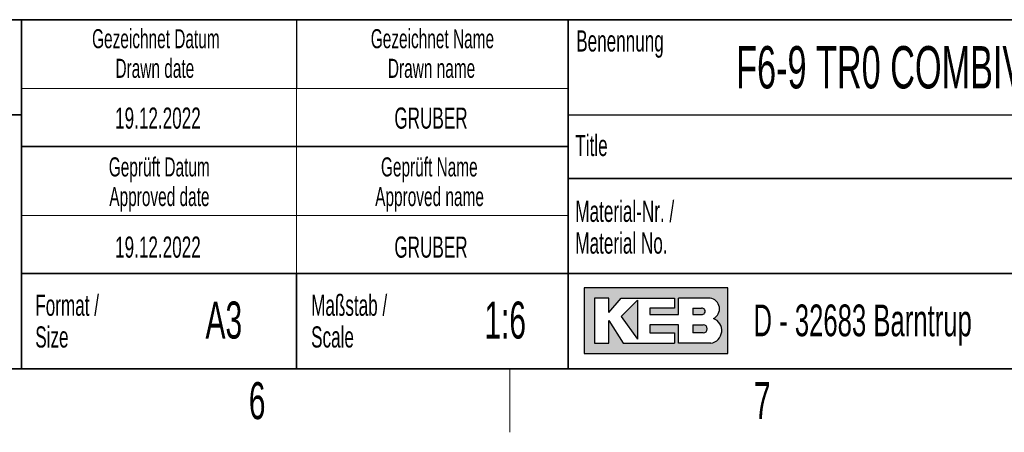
# Model space of a CAD drawing. Header units: millimetres. Extents: x 5 to 418, y 2 to 292.
# Tile 66 of 89: x 266 to 359, y 6 to 45. Entities that reach past the tile are written whole.
import ezdxf

# ---------------------------------------------------------------- set-up
doc = ezdxf.new("R2010")
doc.units = ezdxf.units.MM
doc.layers.add('SLD-0', color=7, linetype='Continuous')
doc.styles.add('SLDTEXTSTYLE0', font='TXT', dxfattribs={"width": 0.605})

msp = doc.modelspace()

# ---------------------------------------------------------------- hatches: boundary and pattern name
at = {"linetype": 'Continuous'}
h = msp.add_hatch(color=7, dxfattribs=at)
h.paths.add_polyline_path([(319.519086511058, 13.45626988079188), (333.083981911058, 13.45626988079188), (333.083981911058, 19.65736492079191), (319.519086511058, 19.65736492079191)], flags=0)
edge = h.paths.add_edge_path(flags=0)
edge.add_arc((331.3188604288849, 15.61738520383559), 1.20464082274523, -81.72003226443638, 70.1709600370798, ccw=False)
edge.add_line((331.4923410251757, 14.42530131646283), (331.480008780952, 14.42519098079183))
edge.add_line((331.480008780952, 14.42519098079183), (328.4331606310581, 14.42519098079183))
edge.add_line((328.4331606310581, 14.42519098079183), (328.4331606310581, 16.16924896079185))
edge.add_line((328.4331606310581, 16.16924896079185), (325.7201815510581, 16.16924896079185))
edge.add_line((325.7201815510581, 16.16924896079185), (325.7201815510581, 15.39411208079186))
edge.add_line((325.7201815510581, 15.39411208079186), (328.0455921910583, 15.39411208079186))
edge.add_line((328.0455921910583, 15.39411208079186), (328.0455921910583, 14.42519098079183))
edge.add_line((328.0455921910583, 14.42519098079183), (323.2009866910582, 14.42519098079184))
edge.add_line((323.2009866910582, 14.42519098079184), (321.8444971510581, 16.55681740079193))
edge.add_line((321.8444971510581, 16.55681740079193), (321.8444971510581, 14.42519098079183))
edge.add_line((321.8444971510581, 14.42519098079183), (320.4880076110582, 14.42519098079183))
edge.add_line((320.4880076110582, 14.42519098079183), (320.4880076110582, 18.68844382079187))
edge.add_line((320.4880076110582, 18.68844382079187), (321.8444971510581, 18.68844382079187))
edge.add_line((321.8444971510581, 18.68844382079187), (321.8444971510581, 17.33195428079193))
edge.add_line((321.8444971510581, 17.33195428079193), (323.0072024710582, 18.68844382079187))
edge.add_line((323.0072024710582, 18.68844382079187), (328.0455921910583, 18.68844382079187))
edge.add_line((328.0455921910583, 18.68844382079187), (328.0455921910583, 17.71952272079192))
edge.add_line((328.0455921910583, 17.71952272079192), (325.7201815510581, 17.71952272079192))
edge.add_line((325.7201815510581, 17.71952272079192), (325.7201815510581, 17.13817006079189))
edge.add_line((325.7201815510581, 17.13817006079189), (328.4331606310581, 17.13817006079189))
edge.add_line((328.4331606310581, 17.13817006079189), (328.4331606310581, 18.68844382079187))
edge.add_line((328.4331606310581, 18.68844382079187), (331.4242487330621, 18.68844382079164))
edge.add_line((331.4242487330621, 18.68844382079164), (331.4256482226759, 18.68844382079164))
edge.add_line((331.4256482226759, 18.68844382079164), (331.4259454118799, 18.68845828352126))
edge.add_arc((331.2860949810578, 17.67430640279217), 1.023749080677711, -64.45894120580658, 82.14849338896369, ccw=False)
msp.add_hatch(color=7, dxfattribs=at).paths.add_polyline_path([(324.5574762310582, 14.81275942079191), (324.557476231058, 18.49465960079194), (323.0072024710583, 16.94438584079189)], flags=0)
h = msp.add_hatch(color=7, dxfattribs=at)
edge = h.paths.add_edge_path(flags=0)
edge.add_line((329.7896501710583, 17.13817006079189), (330.6013652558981, 17.13817006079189))
edge.add_arc((330.6568434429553, 17.42884639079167), 0.2959232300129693, 259.1945394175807, 460.8054605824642)
edge.add_line((330.6013652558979, 17.71952272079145), (329.7896501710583, 17.71952272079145))
edge.add_line((329.7896501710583, 17.71952272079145), (329.7896501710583, 17.13817006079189))
h = msp.add_hatch(color=7, dxfattribs=at)
edge = h.paths.add_edge_path(flags=0)
edge.add_line((329.7896501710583, 15.39411208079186), (330.7588584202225, 15.39411208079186))
edge.add_arc((330.7588584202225, 15.78168052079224), 0.3875684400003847, 270.0000000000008, 450.0000000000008)
edge.add_line((330.7588584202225, 16.16924896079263), (330.7386620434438, 16.16924896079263))
edge.add_line((330.7386620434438, 16.16924896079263), (329.7896501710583, 16.16924896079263))
edge.add_line((329.7896501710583, 16.16924896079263), (329.7896501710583, 15.39411208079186))

# ---------------------------------------------------------------- linework, layer by layer
at = {"layer": 'SLD-0', "lineweight": 35}
for p, q in [((225.616731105, 45), (266.3304509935, 45)), ((266.3304509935, 12), (266.3304509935, 45)), ((266.3304509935, 45), (266.3304509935, 12)), ((318, 45), (266.3304509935, 45)), ((318, 45), (318, 12)), ((318, 45), (318, 40.1053465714)), ((318, 45), (408, 45)), ((318, 45), (318, 12)), ((225.616731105, 36), (266.3304509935, 36)), ((266.3304509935, 33), (318, 33)), ((408, 30), (318, 30)), ((266.3304509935, 21), (318, 21)), ((292.3304509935, 21), (292.3304509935, 12)), ((318, 21), (390, 21)), ((26, 12), (408, 12)), ((225.616731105, 12), (266.3304509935, 12)), ((266.3304509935, 12), (318, 12)), ((408, 12), (318, 12))]:
    msp.add_line(p, q, dxfattribs=at)
at = {"layer": 'SLD-0'}
for p, q in [((292.3304509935, 45), (292.3304509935, 38.5)), ((318, 36), (408, 36)), ((331.4242487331, 18.6884438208), (331.4256482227, 18.6884438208)), ((331.4256482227, 18.6884438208), (331.4259454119, 18.6884582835)), ((331.480008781, 14.4251909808), (331.4923410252, 14.4253013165))]:
    msp.add_line(p, q, dxfattribs=at)
at = {"layer": 'SLD-0', "lineweight": 18}
for p, q in [((266.3304509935, 38.5), (318, 38.5)), ((292.3304509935, 38.5), (292.3304509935, 33)), ((292.3304509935, 33), (292.3304509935, 26.5)), ((266.3304509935, 26.5), (318, 26.5)), ((292.3304509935, 26.5), (292.3304509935, 21)), ((312.5, 6), (312.5, 12))]:
    msp.add_line(p, q, dxfattribs=at)
at = {"layer": 'SLD-0', "linetype": 'Continuous'}
for p, q in [((333.0839819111, 19.6573649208), (319.5190865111, 19.6573649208)), ((319.5190865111, 19.6573649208), (319.5190865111, 13.4562698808)), ((333.0839819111, 13.4562698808), (333.0839819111, 19.6573649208)), ((321.8444971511, 18.6884438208), (320.4880076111, 18.6884438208)), ((320.4880076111, 18.6884438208), (320.4880076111, 14.4251909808)), ((321.8444971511, 17.3319542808), (323.0072024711, 18.6884438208)), ((321.8444971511, 17.3319542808), (321.8444971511, 18.6884438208)), ((323.0072024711, 18.6884438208), (328.0455921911, 18.6884438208)), ((328.0455921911, 18.6884438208), (328.0455921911, 17.7195227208)), ((331.4242487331, 18.6884438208), (328.4331606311, 18.6884438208)), ((328.4331606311, 17.1381700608), (328.4331606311, 18.6884438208)), ((331.4242487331, 18.6884438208), (331.4256482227, 18.6884438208)), ((331.4256482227, 18.6884438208), (331.4259454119, 18.6884582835)), ((324.5574762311, 18.4946596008), (323.0072024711, 16.9443858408)), ((324.5574762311, 18.4946596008), (324.5574762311, 14.8127594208)), ((325.7201815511, 17.7195227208), (325.7201815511, 17.1381700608)), ((328.0455921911, 17.7195227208), (325.7201815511, 17.7195227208)), ((329.7896501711, 17.7195227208), (330.6013652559, 17.7195227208)), ((329.7896501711, 17.7195227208), (329.7896501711, 17.1381700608)), ((323.0072024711, 16.9443858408), (324.5574762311, 14.8127594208)), ((325.7201815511, 17.1381700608), (328.4331606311, 17.1381700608)), ((329.7896501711, 17.1381700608), (330.6013652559, 17.1381700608)), ((321.8444971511, 14.4251909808), (321.8444971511, 16.5568174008)), ((321.8444971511, 16.5568174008), (323.2009866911, 14.4251909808)), ((325.7201815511, 16.1692489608), (325.7201815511, 15.3941120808)), ((328.4331606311, 16.1692489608), (325.7201815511, 16.1692489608)), ((328.4331606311, 14.4251909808), (328.4331606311, 16.1692489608)), ((329.7896501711, 16.1692489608), (330.7588584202, 16.1692489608)), ((329.7896501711, 16.1692489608), (329.7896501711, 15.3941120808)), ((330.7386620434, 16.1692489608), (330.7588584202, 16.1692489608)), ((325.7201815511, 15.3941120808), (328.0455921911, 15.3941120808)), ((328.0455921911, 15.3941120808), (328.0455921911, 14.4251909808)), ((330.7588584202, 15.3941120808), (329.7896501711, 15.3941120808)), ((320.4880076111, 14.4251909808), (321.8444971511, 14.4251909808)), ((323.2009866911, 14.4251909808), (328.0455921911, 14.4251909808)), ((331.480008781, 14.4251909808), (328.4331606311, 14.4251909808)), ((331.480008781, 14.4251909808), (331.4923410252, 14.4253013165)), ((319.5190865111, 13.4562698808), (333.0839819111, 13.4562698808))]:
    msp.add_line(p, q, dxfattribs=at)
for centre, radius, start, end in [((331.2860949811, 17.6743064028), 1.023749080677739, 295.5410587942, 82.148493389), ((330.656843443, 17.4288463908), 0.2959232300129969, 259.1945394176, 100.8054605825), ((330.7588584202, 15.7816805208), 0.3875684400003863, 270, 90), ((331.3188604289, 15.6173852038), 1.204640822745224, 278.2799677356, 70.1709600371)]:
    msp.add_arc(centre, radius, start, end, dxfattribs=at)

# ---------------------------------------------------------------- texts
at = {"layer": 'SLD-0', "style": 'SLDTEXTSTYLE0'}
for s, insert, char_height, attachment_point in [('Gezeichnet Datum', (279.0254468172, 44.103942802), 1.8, 2), ('Gezeichnet Name', (305.1708434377, 44.1039425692), 1.8, 2), ('Benennung', (318.7636716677, 43.9908879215), 2, 1), ('F6-9 TR0 COMBIVERT', (333.8826865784, 42.5045192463), 4, 1), ('Drawn date', (278.9302899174, 41.3039429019), 1.8, 2), ('Drawn name', (305.0870934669, 41.303942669), 1.8, 2), ('19.12.2022', (279.2203041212, 36.6989570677), 2, 2), ('GRUBER', (305.0347663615, 36.6989570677), 2, 2), ('Title', (318.6797653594, 34.1107265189), 2, 1), ('Geprüft Datum', (279.349366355, 31.9851255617), 1.8, 2), ('Geprüft Name', (304.8761939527, 31.9851255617), 1.8, 2), ('Approved date', (279.3620221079, 29.1851256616), 1.8, 2), ('Approved name', (304.900256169, 29.1851256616), 1.8, 2), ('Material-Nr. /', (318.6797653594, 27.8878268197), 2, 1), ('19.12.2022', (279.2203041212, 24.5048723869), 2, 2), ('GRUBER', (305.0347663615, 24.5048723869), 2, 2), ('Material No.', (318.6797653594, 24.8878267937), 2, 1), ('Format /', (267.6250939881, 19.0115942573), 2, 1), ('Maßstab /', (293.7028556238, 19.0115944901), 2, 1), ('A3', (285.4514616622, 18.3608999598), 3.5, 2), ('1:6', (312.0470038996, 18.3609001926), 3.5, 2), ('D - 32683 Barntrup', (335.5202035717, 18.0786992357), 3, 1), ('Size', (267.6250939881, 16.0115942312), 2, 1), ('Scale', (293.7028556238, 16.011594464), 2, 1), ('6', (288.6027123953, 10.7429955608), 3.5, 2), ('7', (336.3527123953, 10.7429955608), 3.5, 2)]:
    msp.add_mtext(s, dxfattribs=dict(at, insert=insert, char_height=char_height, attachment_point=attachment_point))

doc.saveas('drawing.dxf')
